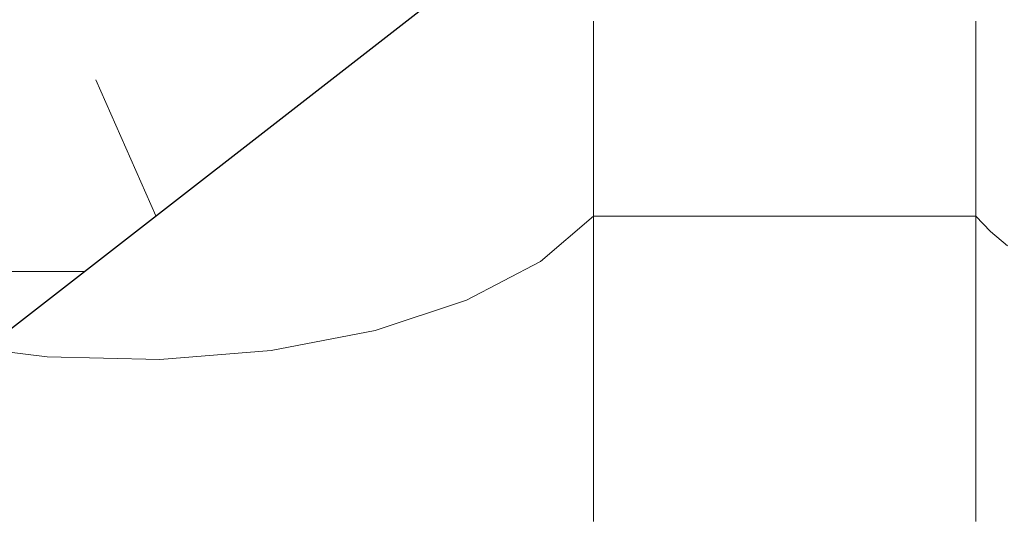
# Model space of a CAD drawing. Header units: millimetres. Extents: x -36478 to 31050, y -14815 to 11827.
# Tile 91 of 256: x -18289 to -18165, y 7715 to 7778. Entities that reach past the tile are written whole.
import ezdxf

# ---------------------------------------------------------------- set-up
doc = ezdxf.new("R2010")
doc.units = ezdxf.units.MM
doc.header["$MEASUREMENT"] = 0
doc.linetypes.add('Wipeout_Contour', pattern=[1000, 0, -1000])
doc.layers.add('Nové_Konstrukce - krov', color=7, linetype='Continuous')
doc.layers.add('Nové_Výplně - Povrchové', color=7, linetype='Continuous')

# ---------------------------------------------------------------- blocks, each defined once
blk = doc.blocks.new('*X13')
at = {"layer": 'Nové_Výplně - Povrchové', "color": 21, "linetype": 'Continuous', "lineweight": 20, "true_color": 0xffaaaa}
for p, q in [((-18216.72, 7777.78), (-18216.72, 7714.9)), ((-18168.69, 7777.78), (-18168.69, 7714.9)), ((-18223.39, 7747.56), (-18216.72, 7753.25)), ((-18192.71, 7753.25), (-18216.72, 7753.25)), ((-18168.69, 7753.25), (-18192.71, 7753.25)), ((-18168.69, 7753.25), (-18166.86, 7751.35)), ((-18166.86, 7751.35), (-18164.74, 7749.52)), ((-18232.7, 7742.69), (-18223.39, 7747.56)), ((-18244.18, 7738.9), (-18232.7, 7742.69)), ((-18257.24, 7736.37), (-18244.18, 7738.9)), ((-18299.05, 7737.31), (-18285.39, 7735.56)), ((-18271.21, 7735.24), (-18257.24, 7736.37)), ((-18285.39, 7735.56), (-18271.21, 7735.24))]:
    blk.add_line(p, q, dxfattribs=at)
blk = doc.blocks.new('výplň_6_1', base_point=(0, 0))
at = {"layer": 'Nové_Výplně - Povrchové', "color": 21, "linetype": 'Continuous', "lineweight": 20, "true_color": 0xffaaaa}
blk.add_blockref('*X13', (0, 0), dxfattribs=at)
blk = doc.blocks.new('*X5049')
at = {"layer": 'Nové_Výplně - Povrchové', "color": 21, "linetype": 'Continuous', "lineweight": 20, "true_color": 0xffaaaa}
for p, q in [((-18279.28, 7770.41), (-18271.74, 7753.3)), ((-18310.97, 7733.77), (-18310.67, 7746)), ((-18310.56, 7746.08), (-18303.02, 7728.97)), ((-18289.66, 7746.3), (-18310.28, 7746.3)), ((-18280.73, 7746.3), (-18289.66, 7746.3)), ((-18314.39, 7723.05), (-18310.97, 7733.77)), ((-18319.84, 7715.88), (-18314.39, 7723.05)), ((-18329.71, 7709.13), (-18323.82, 7712.79)), ((-18340.83, 7706.64), (-18329.71, 7709.13)), ((-18355.98, 7708.03), (-18353.54, 7707.34)), ((-18353.54, 7707.34), (-18340.83, 7706.64))]:
    blk.add_line(p, q, dxfattribs=at)
blk = doc.blocks.new('výplň_2524_1', base_point=(0, 0))
at = {"color": 254, "linetype": 'Wipeout_Contour', "lineweight": 0, "ltscale": 99363.612192}
blk.add_wipeout([(-18230.03, 7808.72), (-18357.28, 7709.75), (-18355.67, 7707.63), (-18347.99, 7693.99), (-18221.03, 7792.74)], dxfattribs=at).dxf.layer = 'Nové_Výplně - Povrchové'
at = {"layer": 'Nové_Výplně - Povrchové', "color": 21, "linetype": 'Continuous', "lineweight": 20, "true_color": 0xffaaaa}
blk.add_blockref('*X5049', (0, 0), dxfattribs=at)
blk = doc.blocks.new('výplň_2525_1', base_point=(0, 0))
at = {"color": 254, "linetype": 'Wipeout_Contour', "lineweight": 0, "ltscale": 79517.225459}
blk.add_wipeout([(-18241.18, 7823.45), (-18368.43, 7724.48), (-18357.28, 7709.75), (-18230.03, 7808.72)], dxfattribs=at).dxf.layer = 'Nové_Výplně - Povrchové'
blk = doc.blocks.new('výplň_2527_1', base_point=(0, 0))
at = {"color": 254, "linetype": 'Wipeout_Contour', "lineweight": 0, "ltscale": 119663.531452}
blk.add_wipeout([(-18283.92, 7855.92), (-18408.65, 7758.91), (-18405.57, 7757.2), (-18403.49, 7755.66), (-18394.9, 7749.14), (-18268.54, 7847.41)], dxfattribs=at).dxf.layer = 'Nové_Výplně - Povrchové'
blk = doc.blocks.new('výplň_2528_1', base_point=(0, 0))
at = {"color": 254, "linetype": 'Wipeout_Contour', "lineweight": 0, "ltscale": 99510.736663}
blk.add_wipeout([(-18254.15, 7836.48), (-18381.21, 7737.66), (-18369.52, 7725.91), (-18368.43, 7724.48), (-18241.18, 7823.45)], dxfattribs=at).dxf.layer = 'Nové_Výplně - Povrchové'
blk = doc.blocks.new('výplň_2529_1', base_point=(0, 0))
at = {"color": 254, "linetype": 'Wipeout_Contour', "lineweight": 0, "ltscale": 99600.400445}
blk.add_wipeout([(-18268.54, 7847.41), (-18394.9, 7749.14), (-18385.62, 7742.09), (-18381.21, 7737.66), (-18254.15, 7836.48)], dxfattribs=at).dxf.layer = 'Nové_Výplně - Povrchové'
blk = doc.blocks.new('výplň_2531_1', base_point=(0, 0))
at = {"color": 254, "linetype": 'Wipeout_Contour', "lineweight": 0, "ltscale": 299002.849603}
blk.add_wipeout([(-18432.56, 7770.82), (-18425.55, 7768.25), (-18423.29, 7767), (-18297.04, 7865.2), (-18295.96, 7875.37), (-18292.56, 7879.4), (-18289.45, 7880.29), (-18285.86, 7878.97), (-18285.82, 7882.45), (-18285.3, 7885.36), (-18288.08, 7883.19), (-18289.29, 7892.73), (-18292.41, 7891.85), (-18295.81, 7887.82), (-18297.04, 7876.23)], dxfattribs=at).dxf.layer = 'Nové_Výplně - Povrchové'
blk = doc.blocks.new('výplň_2532_1', base_point=(0, 0))
at = {"color": 254, "linetype": 'Wipeout_Contour', "lineweight": 0, "ltscale": 79786.704538}
blk.add_wipeout([(-18299.82, 7861.73), (-18422.31, 7766.46), (-18408.65, 7758.91), (-18283.92, 7855.92)], dxfattribs=at).dxf.layer = 'Nové_Výplně - Povrchové'

msp = doc.modelspace()

# ---------------------------------------------------------------- block references
at = {"layer": 'Nové_Výplně - Povrchové', "color": 21, "linetype": 'Continuous', "lineweight": 20, "true_color": 0xffaaaa}
msp.add_blockref('výplň_6_1', (0, 0), dxfattribs=at)

# ---------------------------------------------------------------- next in the draw order: block references
msp.add_blockref('výplň_2524_1', (0, 0), dxfattribs=at)

# ---------------------------------------------------------------- next in the draw order: block references
msp.add_blockref('výplň_2525_1', (0, 0), dxfattribs=at)

# ---------------------------------------------------------------- next in the draw order: block references
msp.add_blockref('výplň_2527_1', (0, 0), dxfattribs=at)

# ---------------------------------------------------------------- next in the draw order: block references
msp.add_blockref('výplň_2528_1', (0, 0), dxfattribs=at)

# ---------------------------------------------------------------- next in the draw order: block references
msp.add_blockref('výplň_2529_1', (0, 0), dxfattribs=at)

# ---------------------------------------------------------------- next in the draw order: block references
msp.add_blockref('výplň_2531_1', (0, 0), dxfattribs=at)

# ---------------------------------------------------------------- next in the draw order: block references
msp.add_blockref('výplň_2532_1', (0, 0), dxfattribs=at)

# ---------------------------------------------------------------- next in the draw order: linework, layer by layer
at = {"layer": 'Nové_Konstrukce - krov', "color": 1, "linetype": 'Continuous', "lineweight": 25}
msp.add_line((-18347.99, 7693.99), (-18221.03, 7792.74), dxfattribs=at)

doc.saveas('drawing.dxf')
